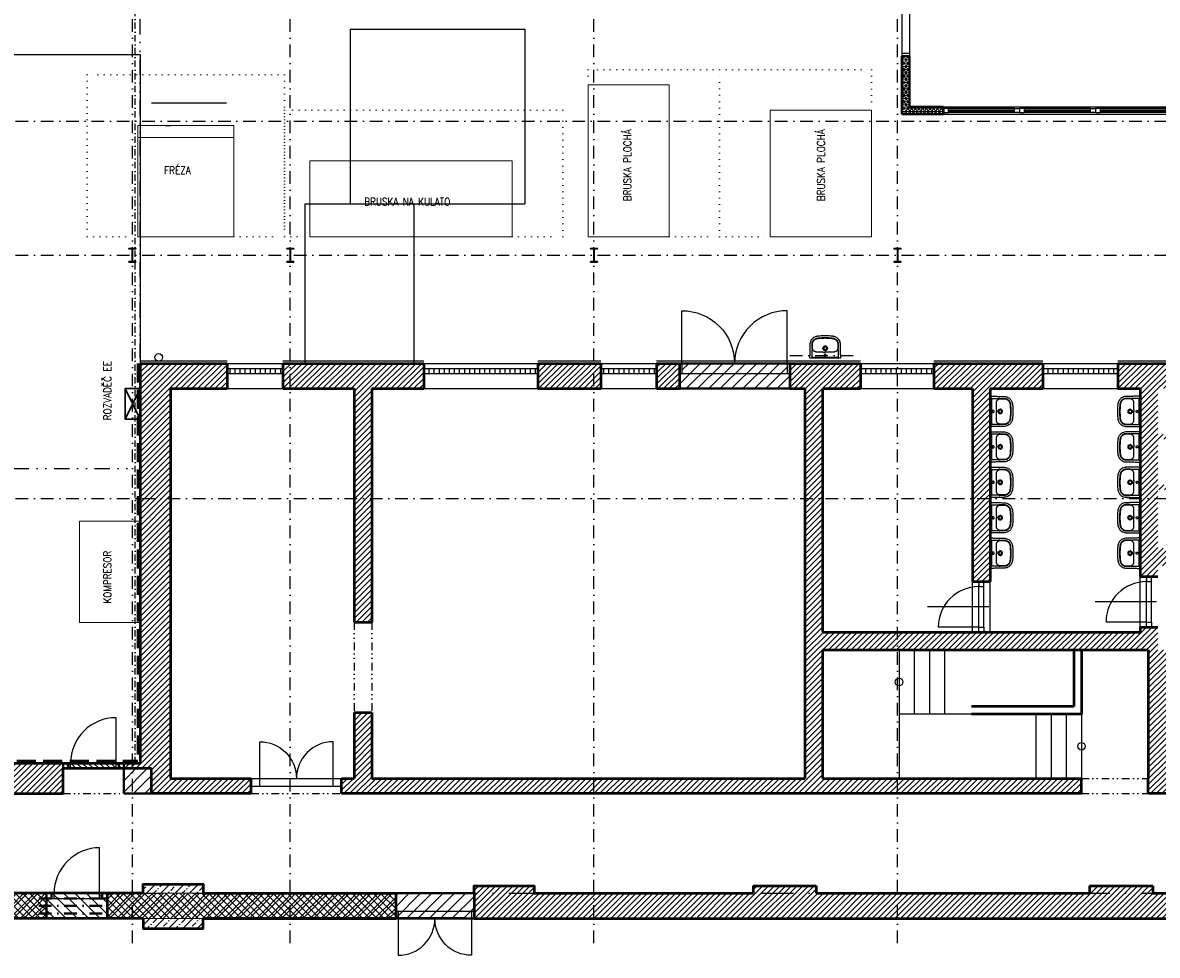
# Model space of a CAD drawing. Header units: millimetres. Extents: x 289644 to 361310, y -188841 to -159734.
# Tile 3 of 7: x 320238 to 342658, y -187691 to -169266. Entities that reach past the tile are written whole.
import ezdxf

# ---------------------------------------------------------------- set-up
doc = ezdxf.new("R2010")
doc.units = ezdxf.units.MM
for name, pattern in [('DASHDOT', [0.5, 0.25, -0.125, 0, -0.125]), ('DIVIDE', [8, 3, -1.5, 0.25, -1.5, 0.25, -1.5]), ('DOT', [1.75, 0.25, -1.5]), ('HIDDEN', [3.5, 2.5, -1]), ('TEČKOVANÁ', [6.35, 0, -6.35])]:
    doc.linetypes.add(name, pattern=pattern)
doc.layers.add('CKDVERE_DORAZ', color=7, linetype='DOT', lineweight=25, plot=False)
for name, color, linetype in [('IN_BLOKY_ZT', 161, 'Continuous'), ('IN_BP_BOURACI PRACE', 40, 'Continuous'), ('IN_BP_SRAFA', 40, 'Continuous'), ('IN_C_CERCHOVANA', 7, 'DIVIDE'), ('IN_C_OSA', 6, 'DASHDOT'), ('IN_C_TENKA', 7, 'Continuous'), ('IN_NS_CERCHOVAMA', 20, 'DIVIDE'), ('IN_NS_TENKA', 20, 'Continuous'), ('IN_NS_VYPLNE OTVORU', 16, 'Continuous'), ('IN_VYPLNE OTVORU', 151, 'Continuous')]:
    doc.layers.add(name, color=color, linetype=linetype)
for name, color, linetype, lineweight in [('IN_C_TLUSTA', 5, 'Continuous', 50), ('IN_NS_TLUSTA', 1, 'Continuous', 40), ('IN_SLOUPY', 6, 'Continuous', 30), ('IN_SRAFY', 8, 'Continuous', 9)]:
    doc.layers.add(name, color=color, linetype=linetype, lineweight=lineweight)
doc.layers.add('IN_HELP', color=6, linetype='Continuous', plot=False)
doc.styles.add('ROMAND', font='romand.shx', dxfattribs={"width": 0.85})
doc.linetypes.add('HRANICE2', pattern='A,6.35,-2.54,[132,ltypeshp.shx,S=2.54,R=0,X=-2.54,Y=0],-2.54,25.4', length=36.83)
pattern_1 = [(45, (0, -176228.02), (-112.2532, 112.2532), [])]
pattern_2 = [(45, (0, -176228.025), (-56.1266, 56.1266), [])]
pattern_3 = [(45, (0, -176228.02), (-106.06602, 106.06602), []), (45, (70.71, -176228.02), (-106.06602, 106.06602), []), (135, (0, -176228.02), (-70.710678, -70.710678), [])]

# ---------------------------------------------------------------- blocks, each defined once
blk = doc.blocks.new('umyvadlo02')
for p, q in [((287, 0), (-287, 0)), ((-256, -24), (256, -24)), ((-256, -24), (-256, -155)), ((-245, -155), (-245, -155)), ((-164, -123), (-164, -123)), ((164, -123), (164, -123)), ((256, -155), (256, -24))]:
    blk.add_line(p, q)
for centre, radius, start, end in [((-3172, 11), 2921, 356.0078, 356.4663), ((-45, -207), 214, 176.0078, 177.7144), ((-149, -202), 101, 174.2213, 177.654), ((-171, -200), 79.3, 158.2149, 174.2213), ((-183, -195), 66.2, 146.7828, 158.2149), ((-1, -198), 43.2, 167.4337, 179.9662), ((-21, 8455), 8579, 269.8764, 270.1385), ((19, -7830), 7706, 89.8467, 90.1385), ((1, -198), 43.2, 0.0218, 12.5783), ((178, -198), 72, 22.2487, 32.7535), ((175, -199), 75, 5.3151, 22.2487), ((112, -205), 138, 2.8096, 5.3151), ((2439, -37), 2186, 183.4566, 184.0693), ((63, -206), 196, 2.2085, 4.0693)]:
    blk.add_arc(centre, radius, start, end)
for points, degree in [([(-287, 0), (-291, 0), (-294, 0), (-301, 0), (-300, 0), (-300, 0)], 5), ([(300, 0), (300, 0), (301, 0), (294, 0), (291, 0), (287, 0)], 5), ([(-256, -155), (-256, -156), (-256, -157), (-256, -160), (-256, -163), (-256, -166), (-256, -168), (-257, -169)], 3), ([(257, -169), (257, -168), (256, -166), (256, -163), (256, -160), (256, -157), (256, -156), (256, -155)], 3)]:
    blk.add_open_spline(points, degree=degree)
for points, degree, knots in [([(-300, 0), (-300, 0), (-300, -15), (-300, -24)], 1, [600.373143, 600.373143, 600.51024, 615.933195, 624.329372, 624.329372]), ([(300, -24), (300, -15), (300, 0), (300, 0)], 1, [0, 0, 8.396177, 23.819133, 23.95623, 23.95623]), ([(-300, -24), (-300, -50), (-299, -104), (-298, -172), (-298, -221), (-297, -249), (-297, -264), (-297, -276), (-296, -283), (-296, -289), (-295, -305), (-288, -333), (-271, -366), (-250, -391), (-228, -410), (-203, -425), (-181, -433), (-163, -438), (-152, -440), (-142, -441), (-134, -442), (-121, -444), (-76, -448), (-34, -450), (0, -450)], 3, [624.329372, 624.329372, 624.329372, 624.329372, 702.954481, 784.872453, 830.951627, 847.339519, 869.099473, 876.286618, 885.594721, 889.203185, 893.06913, 934.29152, 975.506743, 1003.663293, 1032.591568, 1061.523462, 1090.200355, 1103.007356, 1116.545068, 1124.93032, 1133.080278, 1141.824147, 1164.862029, 1267.315864, 1267.315864, 1267.315864, 1267.315864]), ([(-258, -198), (-259, -200), (-259, -204), (-259, -209), (-259, -216), (-259, -223), (-259, -235), (-259, -245), (-259, -256), (-259, -262), (-259, -269), (-259, -275), (-259, -282), (-258, -288), (-257, -298), (-255, -310), (-249, -326), (-241, -342), (-229, -358), (-211, -374), (-191, -387), (-172, -394), (-161, -397), (-154, -399), (-147, -400), (-136, -401), (-113, -404), (-66, -408), (-26, -409), (0, -409)], 3, [175.048841, 175.048841, 175.048841, 175.048841, 180.891155, 187.66553, 190.097243, 200.971297, 207.107662, 226.924402, 232.691241, 237.690518, 245.872119, 253.117634, 257.691167, 265.085682, 272.24233, 285.758915, 303.884333, 322.571574, 341.132044, 360.794246, 394.866598, 411.87741, 422.527365, 428.832371, 434.893076, 441.844009, 463.483086, 504.881463, 582.882709, 582.882709, 582.882709, 582.882709]), ([(-250, -198), (-250, -200), (-250, -203), (-250, -208), (-250, -216), (-250, -225), (-250, -235), (-250, -244), (-250, -257), (-250, -269), (-250, -280), (-250, -288), (-249, -296), (-247, -308), (-242, -323), (-233, -338), (-222, -352), (-206, -368), (-189, -379), (-174, -385), (-166, -387), (-159, -389), (-152, -391), (-145, -392), (-138, -393), (-128, -394), (-108, -396), (-65, -399), (-26, -401), (0, -401)], 3, [979.515725, 979.515725, 979.515725, 979.515725, 984.998793, 989.193783, 994.506217, 1008.836262, 1014.564091, 1025.67181, 1035.775102, 1052.873813, 1062.576161, 1068.957794, 1075.078432, 1087.407323, 1104.896786, 1122.232394, 1140.496235, 1158.413781, 1190.38659, 1200.50569, 1206.374096, 1216.605643, 1222.213255, 1228.037047, 1234.961214, 1245.092548, 1256.793198, 1296.845648, 1374.248337, 1374.248337, 1374.248337, 1374.248337]), ([(-164, -123), (-166, -123), (-172, -124), (-180, -124), (-189, -126), (-199, -128), (-208, -132), (-216, -137), (-225, -143), (-232, -151), (-236, -156), (-238, -159)], 3, [850.913163, 850.913163, 850.913163, 850.913163, 858.963388, 866.231581, 877.085686, 886.260054, 895.260314, 905.875022, 916.564351, 927.072225, 937.310546, 937.310546, 937.310546, 937.310546]), ([(-39, -124), (-52, -124), (-68, -124), (-94, -123), (-113, -123), (-133, -123), (-146, -123), (-156, -123), (-161, -123), (-164, -123)], 3, [726.376125, 726.376125, 726.376125, 726.376125, 763.622224, 776.430836, 804.676477, 819.055623, 835.490807, 843.719456, 850.904433, 850.904433, 850.904433, 850.904433]), ([(0, -242), (-6, -242), (-14, -240), (-25, -235), (-34, -227), (-40, -218), (-43, -207), (-44, -201), (-44, -198)], 3, [-68.665418, -68.665418, -68.665418, -68.665418, -51.296816, -42.590342, -34.181869, -16.861064, -8.510528, 0, 0, 0, 0]), ([(-43, -189), (-42, -184), (-38, -175), (-28, -164), (-17, -158), (-7, -155), (-2, -155), (0, -155)], 3, [9.459226, 9.459226, 9.459226, 9.459226, 24.117237, 38.862114, 53.669389, 61.303478, 68.668558, 68.668558, 68.668558, 68.668558]), ([(-29, -198), (-29, -196), (-28, -193), (-27, -187), (-24, -182), (-20, -178), (-16, -175), (-9, -171), (-4, -170), (0, -170)], 3, [44.736035, 44.736035, 44.736035, 44.736035, 50.403646, 55.91951, 61.571197, 67.020032, 72.442686, 78.078755, 89.405769, 89.405769, 89.405769, 89.405769]), ([(0, -227), (-2, -227), (-6, -226), (-11, -225), (-16, -222), (-20, -218), (-24, -214), (-27, -208), (-29, -202), (-29, -198)], 3, [0, 0, 0, 0, 5.771404, 11.358994, 16.760694, 22.424371, 27.849839, 33.48032, 44.736035, 44.736035, 44.736035, 44.736035]), ([(0, -80), (-3, -80), (-8, -79), (-15, -75), (-19, -68), (-21, -60), (-19, -52), (-15, -45), (-8, -41), (-3, -40), (0, -40)], 3, [0, 0, 0, 0, 8.041153, 16.003729, 24.145465, 32.059, 40.064065, 48.100306, 56.065262, 64.20975, 64.20975, 64.20975, 64.20975]), ([(0, -450), (34, -450), (76, -448), (121, -444), (134, -442), (142, -441), (152, -440), (163, -438), (181, -433), (203, -425), (228, -410), (250, -391), (271, -366), (288, -333), (295, -305), (296, -289), (296, -283), (297, -276), (297, -264), (297, -249), (298, -221), (298, -172), (299, -104), (300, -50), (300, -24)], 3, [-642.986491, -642.986491, -642.986491, -642.986491, -540.532657, -517.494775, -508.750906, -500.600948, -492.215696, -478.677984, -465.870983, -437.194089, -408.262196, -379.333921, -351.177371, -309.962147, -268.739757, -264.873812, -261.265349, -251.957246, -244.770101, -223.010147, -206.622255, -160.54308, -78.625109, 0, 0, 0, 0]), ([(0, -40), (3, -40), (8, -41), (15, -45), (19, -52), (21, -60), (19, -68), (15, -75), (8, -79), (3, -80), (0, -80)], 3, [64.20975, 64.20975, 64.20975, 64.20975, 72.354238, 80.319194, 88.355435, 96.3605, 104.274035, 112.415771, 120.378347, 128.4195, 128.4195, 128.4195, 128.4195]), ([(0, -155), (2, -155), (7, -155), (17, -158), (28, -164), (38, -175), (42, -184), (43, -189)], 3, [68.668558, 68.668558, 68.668558, 68.668558, 76.033638, 83.667727, 98.475003, 113.219879, 127.877891, 127.877891, 127.877891, 127.877891]), ([(0, -170), (4, -170), (9, -171), (16, -175), (20, -178), (24, -182), (27, -187), (28, -193), (29, -196), (29, -198)], 3, [89.405769, 89.405769, 89.405769, 89.405769, 100.732783, 106.368852, 111.791506, 117.240341, 122.892028, 128.407892, 134.075503, 134.075503, 134.075503, 134.075503]), ([(29, -198), (29, -202), (27, -208), (24, -214), (20, -218), (16, -222), (11, -225), (6, -226), (2, -227), (0, -227)], 3, [134.075503, 134.075503, 134.075503, 134.075503, 145.331218, 150.961699, 156.387167, 162.050844, 167.452544, 173.040134, 178.811538, 178.811538, 178.811538, 178.811538]), ([(44, -198), (44, -201), (43, -207), (40, -218), (34, -227), (25, -235), (14, -240), (6, -242), (0, -242)], 3, [137.337116, 137.337116, 137.337116, 137.337116, 145.847644, 154.19818, 171.518985, 179.927458, 188.633932, 206.002534, 206.002534, 206.002534, 206.002534]), ([(0, -401), (26, -401), (65, -399), (108, -396), (128, -394), (138, -393), (145, -392), (152, -391), (159, -389), (166, -387), (174, -385), (189, -379), (206, -368), (222, -352), (233, -338), (242, -323), (247, -308), (249, -296), (250, -288), (250, -280), (250, -269), (250, -257), (250, -244), (250, -235), (250, -225), (250, -216), (250, -208), (250, -203), (250, -200), (250, -198)], 3, [0, 0, 0, 0, 77.402688, 117.455139, 129.155789, 139.287123, 146.21129, 152.035082, 157.642694, 167.874241, 173.742647, 183.861746, 215.834556, 233.752102, 252.015943, 269.351551, 286.841014, 299.169905, 305.290543, 311.672176, 321.374524, 338.473235, 348.576526, 359.684246, 365.412075, 379.74212, 385.054554, 389.249544, 394.732611, 394.732611, 394.732611, 394.732611]), ([(0, -409), (26, -409), (66, -408), (113, -404), (136, -401), (147, -400), (154, -399), (161, -397), (172, -394), (191, -387), (211, -374), (229, -358), (241, -342), (249, -326), (255, -310), (257, -298), (258, -288), (259, -282), (259, -275), (259, -269), (259, -262), (259, -256), (259, -245), (259, -235), (259, -223), (259, -216), (259, -209), (259, -204), (259, -200), (258, -198)], 3, [582.882709, 582.882709, 582.882709, 582.882709, 660.883955, 702.282331, 723.921408, 730.872341, 736.933047, 743.238052, 753.888008, 770.898819, 804.971172, 824.633373, 843.193843, 861.881084, 880.006503, 893.523087, 900.679736, 908.07425, 912.647783, 919.893298, 928.074899, 933.074176, 938.841015, 958.657755, 964.79412, 975.668174, 978.099887, 984.874262, 990.716576, 990.716576, 990.716576, 990.716576]), ([(164, -123), (161, -123), (156, -123), (146, -123), (133, -123), (113, -123), (94, -123), (68, -124), (52, -124), (39, -124)], 3, [523.343903, 523.343903, 523.343903, 523.343903, 530.528881, 538.757529, 555.192714, 569.57186, 597.8175, 610.626113, 647.872212, 647.872212, 647.872212, 647.872212]), ([(238, -159), (236, -156), (232, -151), (225, -143), (216, -137), (208, -132), (199, -128), (189, -126), (180, -124), (172, -124), (166, -123), (164, -123)], 3, [436.937791, 436.937791, 436.937791, 436.937791, 447.176112, 457.683986, 468.373315, 478.988023, 487.988283, 497.162651, 508.016755, 515.284948, 523.335174, 523.335174, 523.335174, 523.335174])]:
    blk.add_open_spline(points, degree=degree, knots=knots)

msp = doc.modelspace()

# ---------------------------------------------------------------- hatches: boundary and pattern name
at = {"layer": 'IN_BP_SRAFA', "lineweight": 30}
h = msp.add_hatch(dxfattribs=at)
h.set_pattern_fill('ANSI31', color=8, scale=25, angle=90)
h.set_pattern_definition([(135, (0, -176228.025), (-56.1266, -56.1266), [])])
h.paths.add_polyline_path([(321035, -183896), (322235, -183896), (322235, -183996), (321035, -183996)])
h = msp.add_hatch(dxfattribs=at)
h.set_pattern_fill('ANSI31', color=8, scale=50, angle=90)
h.set_pattern_definition([(135, (-1929.52, -176228.02), (-112.2532, -112.2532), [])])
h.paths.add_polyline_path([(321308, -186566), (320808, -186566), (320708, -186566), (320708, -186966), (321308, -186966)])
h.paths.add_polyline_path([(320808, -186466), (320708, -186466), (320708, -186566), (320808, -186566)])
h.paths.add_polyline_path([(320858, -186466), (320808, -186466), (320808, -186566), (320858, -186566)])
h.paths.add_polyline_path([(321308, -186466), (320858, -186466), (320858, -186566), (321308, -186566)])
h.paths.add_polyline_path([(321758, -186466), (321308, -186466), (321308, -186566), (321758, -186566)])
h.paths.add_polyline_path([(321808, -186466), (321758, -186466), (321758, -186566), (321808, -186566)])
h.paths.add_polyline_path([(321908, -186466), (321808, -186466), (321808, -186566), (321908, -186566)])
h.paths.add_polyline_path([(321908, -186566), (321808, -186566), (321308, -186566), (321308, -186966), (321908, -186966)])
at = {"layer": 'IN_SRAFY'}
h = msp.add_hatch(dxfattribs=at)
h.set_pattern_fill('NET3', color=8, scale=20)
h.set_pattern_definition([(0, (0, -180353.227), (0, 63.5), []), (60, (0, -180353.227), (-54.992613, 31.75), []), (120, (0, -180353.227), (-54.992613, -31.75), [])])
h.paths.add_polyline_path([(337760, -169926), (337610, -169926), (337610, -171076), (338435, -171076), (338435, -170926), (337760, -170926)])
h = msp.add_hatch(dxfattribs=at)
h.set_pattern_fill('ANSI31', color=8, scale=25)
h.set_pattern_definition([(45, (322314.75, -183938.25), (-56.1266, 56.1266), [])])
h.paths.add_polyline_path([(322405, -183896), (322235, -183896), (322235, -183996), (322405, -183996)])
h.paths.add_polyline_path([(341160, -184196), (337525, -184196), (337525, -184496), (341160, -184496)], flags=17)
h.paths.add_polyline_path([(331525, -184196), (327135, -184196), (327135, -182896), (326785, -182896), (326785, -184196), (326540, -184196), (326540, -184496), (331525, -184496)])
h.paths.add_polyline_path([(327135, -178666), (326785, -178666), (326785, -181111), (327135, -181111)])
h.paths.add_polyline_path([(327135, -176496), (328165, -176496), (328165, -175996), (325380, -175996), (325380, -176496), (326785, -176496), (326785, -178666), (327135, -178666)])
h.paths.add_polyline_path([(331525, -175996), (330415, -175996), (330415, -176496), (331525, -176496)])
h.paths.add_polyline_path([(333215, -175996), (332765, -175996), (332765, -176496), (333215, -176496)])
h.paths.add_polyline_path([(331665, -175996), (331525, -175996), (331525, -176496), (331665, -176496)])
h.paths.add_polyline_path([(324280, -175996), (322560, -175996), (322560, -178666), (323160, -178666), (323160, -176496), (324280, -176496)])
h.paths.add_polyline_path([(323160, -178666), (322560, -178666), (322560, -183896), (322405, -183896), (322405, -183996), (322785, -183996), (322785, -184496), (324755, -184496), (324755, -184196), (323160, -184196)])
h.paths.add_polyline_path([(340395, -175996), (338245, -175996), (338245, -176496), (339005, -176496), (339005, -178666), (339355, -178666), (339355, -176496), (340395, -176496)])
h.paths.add_polyline_path([(336795, -175996), (335395, -175996), (335395, -176496), (335695, -176496), (335695, -178666), (336045, -178666), (336045, -176496), (336795, -176496)])
h.paths.add_polyline_path([(336045, -178666), (335695, -178666), (335695, -184196), (331525, -184196), (331525, -184496), (337525, -184496), (337525, -184196), (336045, -184196), (336045, -181656), (337525, -181656), (337525, -181306), (336045, -181306)])
h.paths.add_polyline_path([(343945, -175996), (343525, -175996), (343525, -176496), (343548, -176496), (343945, -176496)])
h.paths.add_polyline_path([(343525, -175996), (341875, -175996), (341875, -176496), (342320, -176496), (342320, -178666), (342670, -178666), (342670, -178518), (342670, -178496), (343525, -178496), (343525, -178396), (342670, -178396), (342670, -177496), (343525, -177496), (343525, -177396), (342670, -177396), (342670, -176496), (343525, -176496)])
h.paths.add_polyline_path([(339005, -180306), (339355, -180306), (339355, -178666), (339005, -178666)])
h.paths.add_polyline_path([(342320, -180206), (342670, -180206), (342670, -179996), (343525, -179996), (343525, -179646), (342670, -179646), (342670, -178666), (342320, -178666)])
h.paths.add_polyline_path([(342670, -181206), (342320, -181206), (342320, -181306), (337525, -181306), (337525, -181656), (342480, -181656), (342480, -184196), (342480, -184496), (342980, -184496), (342980, -184196), (342830, -184196), (342830, -181656), (342670, -181656)])
at = {"layer": 'IN_SRAFY', "lineweight": 30}
h = msp.add_hatch(dxfattribs=at)
h.set_pattern_fill('ANSI31', color=8, scale=50)
h.set_pattern_definition(pattern_1)
h.paths.add_polyline_path([(333215, -176196), (333215, -176496), (335395, -176496), (335395, -176196)])
h.paths.add_polyline_path([(335345, -176196), (335345, -175996), (333265, -175996), (333265, -176196)])
at = {"layer": 'IN_SRAFY'}
h = msp.add_hatch(dxfattribs=at)
h.set_pattern_fill('ANSI31', color=8, scale=25)
h.set_pattern_definition(pattern_2)
h.paths.add_polyline_path([(320145, -183896), (320145, -184496), (321035, -184496), (321035, -183896)])
h.paths.add_polyline_path([(319675, -184496), (320145, -184496), (320145, -183896), (314145, -183896), (314145, -184496), (318400, -184496), (318400, -183996), (319675, -183996)])
h.paths.add_polyline_path([(314070, -184045), (314070, -184496), (314070, -184496), (314145, -184496), (314145, -183896), (314070, -183896)])
at = {"layer": 'IN_SRAFY', "lineweight": 30}
h = msp.add_hatch(dxfattribs=at)
h.set_pattern_fill('ANSI31', color=8, scale=50)
h.set_pattern_definition(pattern_1)
h.paths.add_polyline_path([(322405, -184496), (322785, -184496), (322785, -183996), (322405, -183996)])
h.paths.add_polyline_path([(322405, -183996), (322235, -183996), (322235, -184496), (322405, -184496)])
at = {"layer": 'IN_SRAFY'}
h = msp.add_hatch(dxfattribs=at)
h.set_pattern_fill('ANSI31', color=8, scale=25)
h.set_pattern_definition(pattern_2)
h.paths.add_polyline_path([(360257, -186466), (356850, -186466), (356850, -184496), (361310, -184496), (361310, -184196), (356700, -184196), (356700, -184496), (356700, -186466), (355870, -186466), (355525, -186466), (355525, -186966), (360257, -186966)])
h.paths.add_polyline_path([(331525, -186466), (330344, -186466), (330344, -186316), (329158, -186316), (329158, -186966), (331525, -186966)])
h.paths.add_polyline_path([(337525, -186466), (335920, -186466), (334670, -186466), (334670, -186466), (331525, -186466), (331525, -186966), (337525, -186966)])
h.paths.add_polyline_path([(335920, -186316), (334670, -186316), (334670, -186466), (335920, -186466)])
h.paths.add_polyline_path([(343525, -186466), (342570, -186466), (341320, -186466), (341320, -186466), (337525, -186466), (337525, -186966), (343525, -186966)])
h.paths.add_polyline_path([(342570, -186316), (341320, -186316), (341320, -186466), (342570, -186466)])
h.paths.add_polyline_path([(349525, -186466), (349220, -186466), (347970, -186466), (347970, -186466), (343525, -186466), (343525, -186966), (349525, -186966)])
h.paths.add_polyline_path([(349220, -186316), (347970, -186316), (347970, -186466), (349220, -186466)])
h.paths.add_polyline_path([(355525, -186466), (354620, -186466), (354620, -186466), (349525, -186466), (349525, -186966), (355525, -186966)])
h.paths.add_polyline_path([(355870, -186316), (355525, -186316), (355525, -186466), (355870, -186466)], flags=17)
h.paths.add_polyline_path([(355525, -186316), (354620, -186316), (354620, -186466), (355525, -186466)])
h = msp.add_hatch(dxfattribs=at)
h.set_pattern_fill('BETON-PROSTY', color=8, scale=50, pattern_type=2)
h.set_pattern_definition([(45, (19814, -176228.02), (-141.42136, 141.42136), []), (45, (19955.42, -176228.02), (-70.71068, 212.13203), [100, -50, 0, -50])])
h.paths.add_polyline_path([(323804, -186286), (322618, -186286), (322618, -186466), (323804, -186466)])
h.paths.add_polyline_path([(323805, -186966), (322618, -186966), (322618, -187160), (323804, -187160)])
h = msp.add_hatch(dxfattribs=at)
h.set_pattern_fill('ZDIVO-STR_PEV', color=8, scale=50, pattern_type=2)
h.set_pattern_definition(pattern_3)
h.paths.add_polyline_path([(314145, -186466), (314045, -186466), (313285, -186466), (313285, -186966), (314145, -186966)])
h.paths.add_polyline_path([(320145, -186466), (320045, -186466), (314245, -186466), (314245, -186466), (314145, -186466), (314145, -186966), (315971, -186966), (317208, -186966), (320145, -186966)])
h.paths.add_polyline_path([(320708, -186466), (320245, -186466), (320245, -186466), (320145, -186466), (320145, -186966), (320708, -186966)])
h = msp.add_hatch(dxfattribs=at)
h.set_pattern_fill('ZDIVO-STR_PEV', color=8, scale=50, pattern_type=2)
h.set_pattern_definition(pattern_3)
edge = h.paths.add_edge_path()
edge.add_line((323614, -186466), (322618, -186466))
edge.add_line((322618, -186466), (322505, -186466))
edge.add_line((322505, -186466), (322505, -186466))
edge.add_line((322505, -186466), (321908, -186466))
edge.add_line((321908, -186466), (321908, -186966))
edge.add_line((321908, -186966), (322618, -186966))
edge.add_line((322618, -186966), (323563, -186966))
edge.add_arc((323189, -186953), 375, 358.0818, 366.1683)
edge.add_arc((323365, -186663), 317, 308.1817, 398.5056)
edge = h.paths.add_edge_path()
edge.add_line((325525, -186466), (323804, -186466))
edge.add_line((323804, -186466), (323614, -186466))
edge.add_arc((323365, -186663), 317, -51.8183, 38.5056, ccw=False)
edge.add_arc((323189, -186953), 375, -1.9182, 6.1683, ccw=False)
edge.add_line((323563, -186966), (323855, -186966))
edge.add_line((323855, -186966), (325525, -186966))
edge.add_line((325525, -186966), (325525, -186466))
h.paths.add_polyline_path([(327608, -186466), (325525, -186466), (325525, -186966), (327608, -186966)])
at = {"layer": 'IN_SRAFY', "lineweight": 30}
h = msp.add_hatch(dxfattribs=at)
h.set_pattern_fill('ANSI31', color=8, scale=50)
h.set_pattern_definition([(45, (-1342, -176228.02), (-112.2532, 112.2532), [])])
h.paths.add_polyline_path([(327608, -186466), (327608, -186816), (329158, -186816), (329158, -186466)])
h.paths.add_polyline_path([(327658, -186816), (327658, -186966), (329108, -186966), (329108, -186816)])
h.paths.add_polyline_path([(329158, -186816), (329108, -186816), (329108, -186966), (329158, -186966)])
h.paths.add_polyline_path([(327608, -186966), (327658, -186966), (327658, -186816), (327608, -186816)])

# ---------------------------------------------------------------- linework, layer by layer
at = {"color": 8, "linetype": 'TEČKOVANÁ', "lineweight": 13, "ltscale": 20}
for p, q in [((321510, -170296), (321510, -173496)), ((325410, -170296), (321510, -170296)), ((325410, -170296), (325410, -173496)), ((334010, -170196), (331410, -170196)), ((331410, -170196), (331410, -170496)), ((334010, -173496), (334010, -170196)), ((334010, -173496), (334010, -170196)), ((334010, -170196), (337010, -170196)), ((337010, -170196), (337010, -170996)), ((330910, -170996), (325410, -170996)), ((325410, -170996), (325410, -173496)), ((330910, -173496), (330910, -170996)), ((321510, -173496), (322510, -173496)), ((324410, -173496), (325410, -173496)), ((325410, -173496), (325910, -173496)), ((329910, -173496), (330910, -173496)), ((333010, -173496), (334010, -173496)), ((334010, -173496), (335010, -173496))]:
    msp.add_line(p, q, dxfattribs=at)
at = {"color": 8, "linetype": 'Continuous', "lineweight": 15}
for p, q in [((331410, -170496), (331410, -173496)), ((333010, -170496), (331410, -170496)), ((333010, -173496), (333010, -170496)), ((335010, -170996), (335010, -173496)), ((337010, -170996), (335010, -170996)), ((337010, -173496), (337010, -170996)), ((322510, -171296), (324410, -171296)), ((322510, -171532), (322510, -171296)), ((324410, -171296), (324410, -171532)), ((322510, -171532), (322510, -173496)), ((322510, -171532), (324410, -171532)), ((324410, -173496), (324410, -171532)), ((325910, -171996), (325910, -173496)), ((329910, -171996), (325910, -171996)), ((329910, -173496), (329910, -171996)), ((322510, -173496), (324410, -173496)), ((325910, -173496), (329910, -173496)), ((331410, -173496), (333010, -173496)), ((335010, -173496), (337010, -173496))]:
    msp.add_line(p, q, dxfattribs=at)
at = {"color": 8, "linetype": 'Continuous', "lineweight": 13, "ltscale": 20}
for p, q in [((321360, -179116), (321360, -181116)), ((322560, -179116), (321360, -179116)), ((322560, -181116), (322560, -179116)), ((321360, -181116), (322560, -181116))]:
    msp.add_line(p, q, dxfattribs=at)
at = {"layer": 'CKDVERE_DORAZ', "color": 8, "ltscale": 250}
for p, q in [((342445, -181206), (342445, -180206)), ((339130, -181306), (339130, -180306))]:
    msp.add_line(p, q, dxfattribs=at)
at = {"layer": 'DEFPOINTS', "color": 8}
for p, q in [((326710, -169396), (326710, -172846)), ((326710, -169396), (330160, -169396)), ((330160, -169396), (330160, -172846)), ((326710, -172846), (330160, -172846))]:
    msp.add_line(p, q, dxfattribs=at)
at = {"layer": 'IN_BP_BOURACI PRACE', "color": 8}
for p, q in [((333215, -175996), (335395, -175996)), ((333265, -175996), (333265, -176196)), ((335345, -175996), (335345, -176196)), ((324280, -176096), (325380, -176096)), ((324280, -176196), (325380, -176196)), ((328165, -176096), (330415, -176096)), ((328165, -176196), (330415, -176196)), ((331665, -176096), (332765, -176096)), ((331665, -176196), (332765, -176196)), ((333215, -176196), (335395, -176196)), ((327608, -186816), (329158, -186816)), ((327608, -186966), (329158, -186966)), ((327658, -186816), (327658, -186966)), ((329108, -186816), (329108, -186966))]:
    msp.add_line(p, q, dxfattribs=at)
for points in [[(333265, -175996), (333265, -174956, -0.414214), (334305, -175996)], [(335345, -175996), (335345, -174956, 0.414214), (334305, -175996)], [(327658, -186966), (327658, -187691, 0.414214), (328383, -186966)], [(329108, -186966), (329108, -187691, -0.414214), (328383, -186966)]]:
    msp.add_lwpolyline(points, format="xyb", dxfattribs=at)
msp.add_circle((322926, -175879), 75, dxfattribs=at)
at = {"layer": 'IN_C_CERCHOVANA', "color": 8, "ltscale": 50}
for p, q in [((326785, -181111), (326785, -182896)), ((327135, -181111), (327135, -182896)), ((341160, -184196), (342480, -184196)), ((321035, -184496), (322235, -184496)), ((324755, -184496), (326540, -184496)), ((341160, -184496), (342480, -184496))]:
    msp.add_line(p, q, dxfattribs=at)
at = {"layer": 'IN_C_OSA', "color": 8, "ltscale": 1000}
for p, q in [((322405, -187452), (322405, -160234)), ((325525, -187452), (325525, -160234)), ((331525, -187452), (331525, -160234)), ((337525, -187452), (337525, -160234)), ((291091, -171211), (356093, -171211)), ((291091, -173861), (356093, -173861)), ((291091, -178666), (356093, -178666))]:
    msp.add_line(p, q, dxfattribs=at)
at = {"layer": 'IN_C_OSA', "color": 8, "ltscale": 2500}
msp.add_line((291091, -186466), (356093, -186466), dxfattribs=at)
at = {"layer": 'IN_C_TENKA', "color": 8}
for p, q in [((322784, -170846), (324266, -170846)), ((338435, -170926), (342935, -170926)), ((338435, -171076), (342935, -171076)), ((323060, -171296), (323160, -171296)), ((325810, -172846), (325810, -175996)), ((325810, -172846), (327965, -172846)), ((327965, -172846), (327965, -175996)), ((324280, -175996), (325380, -175996)), ((328165, -175996), (330415, -175996)), ((331665, -175996), (332765, -175996)), ((336795, -175996), (338245, -175996)), ((340395, -175996), (341875, -175996)), ((324280, -176496), (325380, -176496)), ((328165, -176496), (330415, -176496)), ((331665, -176496), (332765, -176496)), ((336795, -176496), (338245, -176496)), ((340395, -176496), (341875, -176496)), ((337555, -181656), (337555, -184196)), ((337855, -181656), (337855, -182926)), ((338155, -181656), (338155, -182926)), ((338455, -181656), (338455, -182926)), ((341160, -182926), (337555, -182926)), ((340260, -182926), (340260, -184196)), ((340560, -182926), (340560, -184196)), ((340860, -182926), (340860, -184196))]:
    msp.add_line(p, q, dxfattribs=at)
at = {"layer": 'IN_C_TENKA', "color": 8, "lineweight": 30}
msp.add_lwpolyline([(322560, -176496), (322560, -177096), (322260, -177096), (322260, -176496)], close=True, dxfattribs=at)
for points in [[(322560, -176496), (322260, -177096)], [(322260, -176496), (322560, -177096)]]:
    msp.add_lwpolyline(points, dxfattribs=at)
at = {"layer": 'IN_C_TENKA', "color": 8}
msp.add_lwpolyline([(341160, -184196), (336045, -184196), (336045, -181656), (341160, -181656)], close=True, dxfattribs=at)
for centre in [(337555, -182291), (341160, -183561)]:
    msp.add_circle(centre, 75, dxfattribs=at)
at = {"layer": 'IN_C_TLUSTA', "color": 8}
for p, q in [((322560, -175996), (324280, -175996)), ((322560, -175996), (322560, -183896)), ((324280, -175996), (324280, -176496)), ((325380, -175996), (325380, -176496)), ((325380, -175996), (328165, -175996)), ((328165, -175996), (328165, -176496)), ((330415, -175996), (330415, -176496)), ((330415, -175996), (331665, -175996)), ((331665, -175996), (331665, -176496)), ((332765, -175996), (332765, -176496)), ((332765, -175996), (333215, -175996)), ((333215, -175996), (333215, -176496)), ((335395, -175996), (335395, -176496)), ((335395, -175996), (336795, -175996)), ((336795, -175996), (336795, -176496)), ((338245, -175996), (338245, -176496)), ((338245, -175996), (340395, -175996)), ((340395, -175996), (340395, -176496)), ((341875, -175996), (341875, -176496)), ((341875, -175996), (343945, -175996)), ((323160, -176496), (323160, -184196)), ((323160, -176496), (324280, -176496)), ((325380, -176496), (326785, -176496)), ((326785, -176496), (326785, -181111)), ((327135, -176496), (327135, -181111)), ((327135, -176496), (328165, -176496)), ((330415, -176496), (331665, -176496)), ((332765, -176496), (333215, -176496)), ((335395, -176496), (335695, -176496)), ((335695, -176496), (335695, -184196)), ((336045, -176496), (336045, -181306)), ((336045, -176496), (336795, -176496)), ((338245, -176496), (339005, -176496)), ((339005, -176496), (339005, -180306)), ((339355, -176496), (339355, -180306)), ((339355, -176496), (340395, -176496)), ((341875, -176496), (342320, -176496)), ((342320, -176496), (342320, -180206)), ((326785, -181111), (327135, -181111)), ((336045, -181306), (339005, -181306)), ((339355, -181306), (342320, -181306)), ((339355, -181306), (340825, -181306)), ((342320, -181206), (342320, -181306)), ((336045, -181656), (342480, -181656)), ((336045, -181656), (336045, -184196)), ((341010, -181656), (341010, -182776)), ((341160, -181656), (341160, -182926)), ((342480, -181656), (342480, -184196)), ((326785, -182896), (327135, -182896)), ((326785, -182896), (326785, -184196)), ((327135, -182896), (327135, -184196)), ((341010, -182776), (338989, -182776)), ((341160, -182926), (338989, -182926)), ((313820, -183896), (322560, -183896)), ((321035, -184496), (321035, -183996)), ((321035, -183996), (322785, -183996)), ((322785, -184496), (322785, -183996)), ((323160, -184196), (324755, -184196)), ((324755, -184496), (324755, -184196)), ((326540, -184496), (326540, -184196)), ((326540, -184196), (326785, -184196)), ((327135, -184196), (335695, -184196)), ((336045, -184196), (341160, -184196)), ((341160, -184496), (341160, -184196)), ((342480, -184496), (342480, -184196)), ((319675, -184496), (321035, -184496)), ((324755, -184496), (322785, -184496)), ((341160, -184496), (326540, -184496)), ((342980, -184496), (342480, -184496)), ((322618, -186466), (317157, -186466)), ((321875, -186466), (321908, -186466)), ((321908, -186466), (321908, -186966)), ((327608, -186466), (327608, -186966)), ((329158, -186466), (329158, -186966)), ((330344, -186466), (334670, -186466)), ((334670, -186316), (335920, -186316)), ((334670, -186316), (334670, -186466)), ((335920, -186316), (335920, -186466)), ((335920, -186466), (341320, -186466)), ((335920, -186466), (337100, -186466)), ((341320, -186316), (342570, -186316)), ((341320, -186316), (341320, -186466)), ((342570, -186316), (342570, -186466)), ((342570, -186466), (347970, -186466)), ((322618, -186966), (317157, -186966)), ((328950, -186966), (323838, -186966)), ((329158, -186966), (360257, -186966))]:
    msp.add_line(p, q, dxfattribs=at)
at = {"layer": 'IN_C_TLUSTA', "color": 8, "ltscale": 250}
for p, q in [((342320, -180206), (342670, -180206)), ((339005, -180306), (339355, -180306)), ((339005, -181306), (339355, -181306)), ((342320, -181206), (342670, -181206))]:
    msp.add_line(p, q, dxfattribs=at)
at = {"layer": 'IN_C_TLUSTA', "color": 8}
for points in [[(322618, -186466), (322618, -186286), (323804, -186286), (323804, -186466), (327608, -186466)], [(329158, -186466), (329158, -186316), (330344, -186316), (330344, -186466)], [(322618, -186966), (322618, -187160), (323804, -187160), (323805, -186966), (327608, -186966)]]:
    msp.add_lwpolyline(points, dxfattribs=at)
at = {"layer": 'IN_HELP', "color": 8}
msp.add_lwpolyline([(316360, -169896), (322560, -169896), (322560, -183896), (311270, -183896), (311270, -180116), (316360, -180116), (316360, -169896)], close=True, dxfattribs=at)
at = {"layer": 'IN_NS_CERCHOVAMA', "color": 8, "linetype": 'DASHDOT', "ltscale": 500}
msp.add_line((322460, -183896), (322460, -164726), dxfattribs=at)
at = {"layer": 'IN_NS_CERCHOVAMA', "color": 8, "ltscale": 100}
for p, q in [((322560, -183896), (322560, -164726)), ((296060, -178071), (322460, -178071))]:
    msp.add_line(p, q, dxfattribs=at)
at = {"layer": 'IN_NS_TENKA', "color": 8, "linetype": 'HRANICE2', "ltscale": 15}
for p, q in [((322560, -175946), (324280, -175946)), ((325380, -175946), (328165, -175946)), ((330415, -175946), (331665, -175946)), ((332765, -175946), (336796, -175946)), ((338245, -175946), (340395, -175946)), ((341875, -175946), (343945, -175946))]:
    msp.add_line(p, q, dxfattribs=at)
at = {"layer": 'IN_NS_TENKA', "color": 8, "linetype": 'DASHDOT', "ltscale": 1000}
msp.add_line((335395, -175839), (336796, -175839), dxfattribs=at)
at = {"layer": 'IN_NS_TLUSTA', "color": 8}
for p, q in [((337610, -171076), (337610, -169926)), ((337760, -169926), (337610, -169926)), ((337760, -170926), (337760, -169926)), ((338435, -170926), (337760, -170926)), ((338435, -171076), (338435, -170926)), ((338435, -171076), (337610, -171076)), ((333215, -175996), (335395, -175996)), ((333215, -176496), (335395, -176496)), ((321035, -184496), (321035, -183896)), ((321035, -183896), (321135, -183896)), ((321035, -183996), (321135, -183996)), ((321135, -183996), (321135, -183896)), ((322135, -183996), (322135, -183896)), ((322135, -183896), (322235, -183896)), ((322135, -183996), (322235, -183996)), ((322235, -184496), (322235, -183896)), ((322235, -184496), (322785, -184496)), ((320708, -186966), (320708, -186466)), ((320708, -186466), (320808, -186466)), ((320808, -186566), (320808, -186466)), ((321808, -186466), (321908, -186466)), ((321808, -186566), (321808, -186466)), ((321908, -186966), (321908, -186466)), ((327608, -186466), (329158, -186466)), ((320708, -186566), (320808, -186566)), ((321808, -186566), (321908, -186566)), ((327608, -186966), (329158, -186966))]:
    msp.add_line(p, q, dxfattribs=at)
at = {"layer": 'IN_NS_TLUSTA', "color": 8, "linetype": 'HIDDEN', "ltscale": 150}
for p in [(322510, -175996), (313820, -183846)]:
    msp.add_line(p, (322510, -183846), dxfattribs=at)
at = {"layer": 'IN_NS_TLUSTA', "color": 8, "linetype": 'DASHDOT', "ltscale": 1000}
for p, q in [((320558, -186566), (322058, -186566)), ((320558, -186716), (322058, -186716)), ((320558, -186866), (322058, -186866))]:
    msp.add_line(p, q, dxfattribs=at)
at = {"layer": 'IN_NS_VYPLNE OTVORU', "color": 8}
for p, q in [((337610, -167826), (337610, -169926)), ((337760, -167826), (337760, -169926)), ((337760, -169876), (337610, -169876)), ((339835, -170961), (338485, -170961)), ((339835, -170991), (338535, -170991)), ((339835, -171011), (338535, -171011)), ((339835, -171041), (338535, -171041)), ((341335, -170961), (339985, -170961)), ((341335, -170991), (340035, -170991)), ((341335, -171011), (340035, -171011)), ((341335, -171041), (340035, -171041)), ((342835, -170961), (341485, -170961)), ((342835, -170991), (341535, -170991)), ((342835, -171011), (341535, -171011)), ((342835, -171041), (341535, -171041)), ((324330, -176096), (324330, -176196)), ((324430, -176096), (324430, -176196)), ((324530, -176096), (324530, -176196)), ((324630, -176096), (324630, -176196)), ((324730, -176096), (324730, -176196)), ((324830, -176096), (324830, -176196)), ((324930, -176096), (324930, -176196)), ((325030, -176096), (325030, -176196)), ((325130, -176096), (325130, -176196)), ((325230, -176096), (325230, -176196)), ((325330, -176096), (325330, -176196)), ((328265, -176096), (328265, -176196)), ((328365, -176096), (328365, -176196)), ((328465, -176096), (328465, -176196)), ((328565, -176096), (328565, -176196)), ((328665, -176096), (328665, -176196)), ((328765, -176096), (328765, -176196)), ((328865, -176096), (328865, -176196)), ((328965, -176096), (328965, -176196)), ((329065, -176096), (329065, -176196)), ((329165, -176096), (329165, -176196)), ((329265, -176096), (329265, -176196)), ((329365, -176096), (329365, -176196)), ((329465, -176096), (329465, -176196)), ((329565, -176096), (329565, -176196)), ((329665, -176096), (329665, -176196)), ((329765, -176096), (329765, -176196)), ((329865, -176096), (329865, -176196)), ((329965, -176096), (329965, -176196)), ((330065, -176096), (330065, -176196)), ((330165, -176096), (330165, -176196)), ((330265, -176096), (330265, -176196)), ((330365, -176096), (330365, -176196)), ((331715, -176096), (331715, -176196)), ((331815, -176096), (331815, -176196)), ((331915, -176096), (331915, -176196)), ((332015, -176096), (332015, -176196)), ((332115, -176096), (332115, -176196)), ((332215, -176096), (332215, -176196)), ((332315, -176096), (332315, -176196)), ((332415, -176096), (332415, -176196)), ((332515, -176096), (332515, -176196)), ((332615, -176096), (332615, -176196)), ((332715, -176096), (332715, -176196)), ((321135, -183896), (322135, -183896)), ((321135, -183996), (322135, -183996)), ((321185, -183996), (321185, -183896)), ((322085, -183996), (322085, -183896)), ((320808, -186466), (321808, -186466)), ((320858, -186566), (320858, -186466)), ((321758, -186566), (321758, -186466)), ((320808, -186566), (321808, -186566))]:
    msp.add_line(p, q, dxfattribs=at)
for points in [[(338535, -170961), (338435, -170961), (338435, -171041), (338535, -171041)], [(339835, -170961), (339935, -170961), (339935, -171041), (339835, -171041)], [(340035, -170961), (339935, -170961), (339935, -171041), (340035, -171041)], [(341335, -170961), (341435, -170961), (341435, -171041), (341335, -171041)], [(341535, -170961), (341435, -170961), (341435, -171041), (341535, -171041)]]:
    msp.add_lwpolyline(points, close=True, dxfattribs=at)
for points in [[(322085, -183896), (322085, -182996, 0.414214), (321185, -183896)], [(321758, -186466), (321758, -185566, 0.414214), (320858, -186466)]]:
    msp.add_lwpolyline(points, format="xyb", dxfattribs=at)
at = {"layer": 'IN_SLOUPY', "color": 8}
for points in [[(322402, -173970), (322402, -173751, 0.414214), (322387, -173736), (322338, -173736), (322338, -173726), (322473, -173726), (322473, -173736), (322424, -173736, 0.414214), (322409, -173751), (322409, -173970, 0.414214), (322424, -173985), (322473, -173985), (322473, -173996), (322338, -173996), (322338, -173985), (322387, -173985, 0.414214)], [(325522, -173970), (325522, -173751, 0.414214), (325507, -173736), (325458, -173736), (325458, -173726), (325593, -173726), (325593, -173736), (325544, -173736, 0.414214), (325529, -173751), (325529, -173970, 0.414214), (325544, -173985), (325593, -173985), (325593, -173996), (325458, -173996), (325458, -173985), (325507, -173985, 0.414214)], [(331522, -173970), (331522, -173751, 0.414214), (331507, -173736), (331458, -173736), (331458, -173726), (331593, -173726), (331593, -173736), (331544, -173736, 0.414214), (331529, -173751), (331529, -173970, 0.414214), (331544, -173985), (331593, -173985), (331593, -173996), (331458, -173996), (331458, -173985), (331507, -173985, 0.414214)], [(337522, -173970), (337522, -173751, 0.414214), (337507, -173736), (337458, -173736), (337458, -173726), (337593, -173726), (337593, -173736), (337544, -173736, 0.414214), (337529, -173751), (337529, -173970, 0.414214), (337544, -173985), (337593, -173985), (337593, -173996), (337458, -173996), (337458, -173985), (337507, -173985, 0.414214)]]:
    msp.add_lwpolyline(points, format="xyb", close=True, dxfattribs=at)
at = {"layer": 'IN_SRAFY', "color": 8}
for p, q in [((322618, -186466), (323855, -186466)), ((322618, -186966), (323855, -186966))]:
    msp.add_line(p, q, dxfattribs=at)
at = {"layer": 'IN_VYPLNE OTVORU', "color": 8}
for p, q in [((336795, -176096), (338245, -176096)), ((336795, -176096), (336795, -176196)), ((336795, -176196), (338245, -176196)), ((336895, -176096), (336895, -176196)), ((336995, -176096), (336995, -176196)), ((337095, -176096), (337095, -176196)), ((337195, -176096), (337195, -176196)), ((337295, -176096), (337295, -176196)), ((337395, -176096), (337395, -176196)), ((337495, -176096), (337495, -176196)), ((337595, -176096), (337595, -176196)), ((337695, -176096), (337695, -176196)), ((337795, -176096), (337795, -176196)), ((337895, -176096), (337895, -176196)), ((337995, -176096), (337995, -176196)), ((338095, -176096), (338095, -176196)), ((338195, -176096), (338195, -176196)), ((340395, -176096), (341875, -176096)), ((340395, -176196), (341875, -176196)), ((340495, -176096), (340495, -176196)), ((340595, -176096), (340595, -176196)), ((340695, -176096), (340695, -176196)), ((340795, -176096), (340795, -176196)), ((340895, -176096), (340895, -176196)), ((340995, -176096), (340995, -176196)), ((341095, -176096), (341095, -176196)), ((341195, -176096), (341195, -176196)), ((341295, -176096), (341295, -176196)), ((341395, -176096), (341395, -176196)), ((341495, -176096), (341495, -176196)), ((341595, -176096), (341595, -176196)), ((341695, -176096), (341695, -176196)), ((341795, -176096), (341795, -176196)), ((342320, -181206), (342320, -180206)), ((342445, -180206), (342445, -180306)), ((342545, -180206), (342445, -180206)), ((342545, -180306), (342545, -180206)), ((339005, -181306), (339005, -180306)), ((339130, -180306), (339130, -180406)), ((339230, -180306), (339130, -180306)), ((339130, -180406), (339230, -180406)), ((339130, -181206), (339130, -180406)), ((339230, -180406), (339230, -180306)), ((339230, -181206), (339230, -180406)), ((339355, -181306), (339355, -180306)), ((342445, -180306), (342545, -180306)), ((342445, -181106), (342445, -180306)), ((342545, -181106), (342545, -180306)), ((339330, -180806), (338114, -180806)), ((342645, -180706), (341429, -180706)), ((342445, -181106), (341645, -181106)), ((342445, -181206), (342445, -181106)), ((342445, -181106), (342545, -181106)), ((342545, -181106), (342545, -181206)), ((339130, -181206), (338330, -181206)), ((339130, -181306), (339130, -181206)), ((339130, -181206), (339230, -181206)), ((339230, -181306), (339130, -181306)), ((339230, -181206), (339230, -181306)), ((342545, -181206), (342445, -181206)), ((324755, -184196), (326540, -184196)), ((324923, -184346), (324923, -184196)), ((326373, -184346), (326373, -184196)), ((324755, -184346), (326540, -184346))]:
    msp.add_line(p, q, dxfattribs=at)
for points in [[(324923, -184196), (324923, -183471, -0.414214), (325648, -184196)], [(326373, -184196), (326373, -183471, 0.414214), (325648, -184196)]]:
    msp.add_lwpolyline(points, format="xyb", dxfattribs=at)
for centre in [(339130, -181206), (342445, -181106)]:
    msp.add_arc(centre, 800, 90, 180, dxfattribs=at)

# ---------------------------------------------------------------- block references
at = {"layer": 'IN_BLOKY_ZT', "color": 8, "xscale": -1, "rotation": 90}
for p in [(339355, -176946), (339355, -177646), (339355, -178346), (339355, -179046), (339355, -179746)]:
    msp.add_blockref('umyvadlo02', p, dxfattribs=at)
at = {"layer": 'IN_BLOKY_ZT', "color": 8, "rotation": 270}
for p in [(342320, -176946), (342320, -177646), (342320, -178346), (342320, -179046), (342320, -179746)]:
    msp.add_blockref('umyvadlo02', p, dxfattribs=at)
at = {"layer": 'IN_NS_TENKA', "color": 8, "xscale": -1, "rotation": 180}
msp.add_blockref('umyvadlo02', (336095, -175896), dxfattribs=at)

# ---------------------------------------------------------------- texts
at = {"color": 8, "char_height": 150, "attachment_point": 7, "rotation": 90, "style": 'ROMAND'}
for s, insert, width in [('{\\C0;BRUSKA PLOCHÁ}', (332263, -172793), 2166.05), ('{\\C0;BRUSKA PLOCHÁ}', (336088, -172793), 2166.05), ('{\\C0;KOMPRESOR}', (321988, -180743), 1124.71)]:
    msp.add_mtext(s, dxfattribs=dict(at, insert=insert, width=width))
at = {"color": 8, "char_height": 150, "attachment_point": 7, "style": 'ROMAND'}
for s, insert, width in [('{\\C0;FRÉZA}', (323034, -172257), 578.29), ('{\\C0;BRUSKA NA KULATO}', (326988, -172879), 2166.05)]:
    msp.add_mtext(s, dxfattribs=dict(at, insert=insert, width=width))
at = {"color": 8, "linetype": 'Continuous', "lineweight": 15, "insert": (321988, -177121), "char_height": 150, "width": 2957.17, "attachment_point": 7, "rotation": 90, "style": 'ROMAND'}
msp.add_mtext('{\\C0;ROZVADĚČ EE}', dxfattribs=at)

doc.saveas('drawing.dxf')
